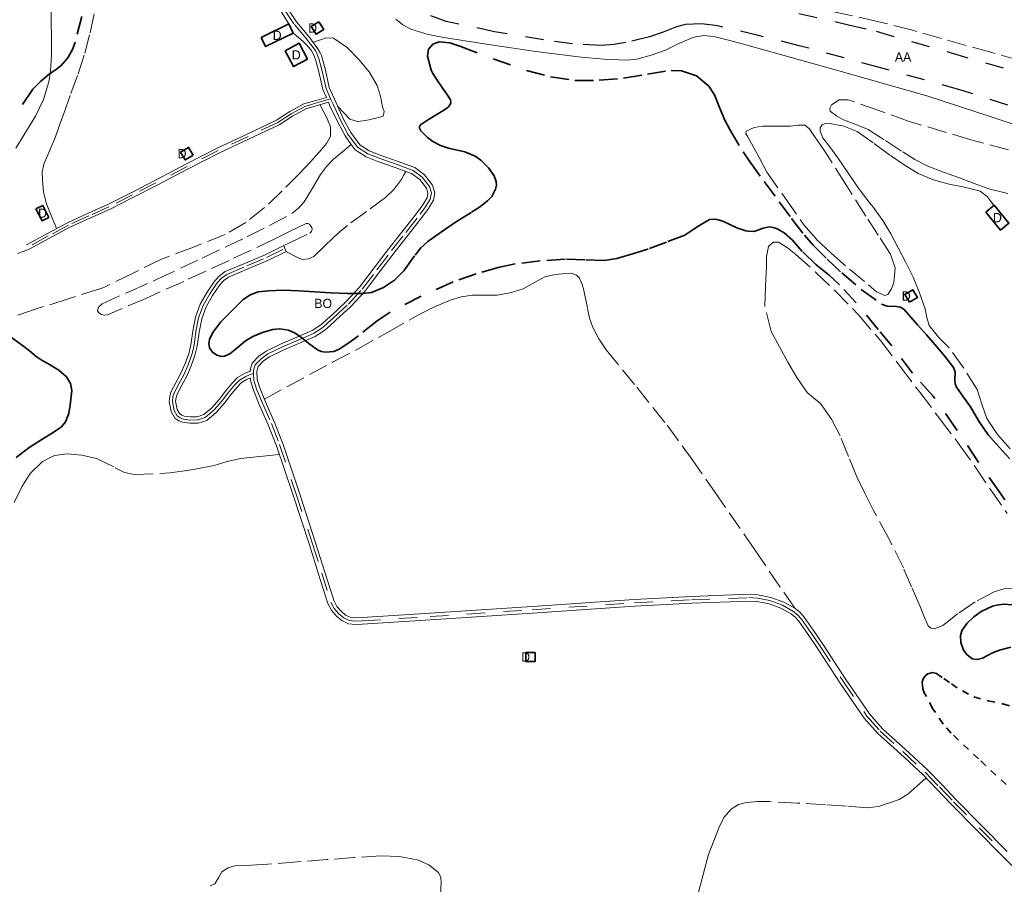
# Model space of a CAD drawing. Header units: metres. Extents: x 397317 to 400830, y 4588008 to 4590370.
# Tile 10 of 88: x 397915 to 398183, y 4588344 to 4588580. Entities that reach past the tile are written whole.
import ezdxf
from ezdxf.enums import TextEntityAlignment as Align

# ---------------------------------------------------------------- set-up
doc = ezdxf.new("R2010")
doc.units = ezdxf.units.M
doc.header["$MEASUREMENT"] = 0
for name, pattern in [('bt5mv20_nopinta', [10, 5, -5]), ('bt5mv20_tlin1', [7, 5.25, -1.75]), ('bt5mv20_tlin7', [3.75, 1.875, -1.875])]:
    doc.linetypes.add(name, pattern=pattern)
for name, color, linetype, lineweight in [('ARB01_CN', 7, 'Continuous', 15), ('ARB01_LN', 7, 'Continuous', 15), ('COB01_CN', 7, 'Continuous', 15), ('COB01_LN', 7, 'Continuous', 15), ('EDI01_CN', 7, 'Continuous', 15), ('EDI01_LN', 7, 'Continuous', 15), ('ESP02_LN', 7, 'Continuous', 15), ('FLU01_LN', 7, 'Continuous', 15), ('PAR01_LN', 7, 'Continuous', 15), ('VIA16_LN', 7, 'Continuous', 15), ('VIA19_LN', 7, 'Continuous', 15)]:
    doc.layers.add(name, color=color, linetype=linetype, lineweight=lineweight)
doc.styles.add('034', font='txt')

msp = doc.modelspace()

# ---------------------------------------------------------------- linework, layer by layer
at = {"layer": 'ARB01_LN', "color": 3, "linetype": 'bt5mv20_nopinta', "lineweight": 25}
for points in [[(398184.21, 4588556.39, 128.59), (398171.21, 4588560.6, 128.62), (398149.36, 4588566.65, 128.88), (398127.46, 4588572.59, 129.27), (398116.4, 4588575.38, 129.76), (398105.3, 4588577.95, 130.12), (398100.92, 4588578.56, 130.12), (398096.54, 4588578.33, 130.12), (398094.07, 4588577.69, 130.12), (398090.45, 4588576.26, 130.12), (398086.77, 4588574.99, 130.12), (398080.27, 4588573.44, 130.12), (398076.99, 4588572.89, 130.11), (398073.71, 4588572.65, 130.11), (398065.81, 4588573.09, 130.11), (398057.9, 4588574.14, 130.11), (398044.6, 4588576.38, 130.11), (398031.38, 4588579.17, 130.11), (398027.26, 4588580.67, 130.11)], [(398127.41, 4588581.37, 131.76), (398140.87, 4588578.28, 131.61), (398148.42, 4588576.52, 131.74)], [(398148.42, 4588576.52, 131.74), (398168.57, 4588570.69, 131.61), (398188.73, 4588564.87, 131.48)]]:
    msp.add_polyline3d(points, dxfattribs=at)
at = {"layer": 'COB01_LN', "color": 92, "linetype": 'bt5mv20_nopinta', "lineweight": 35}
for points in [[(397932.27, 4588580.57, 133.74), (397930.41, 4588573.56, 133.9), (397929.8, 4588571.77, 133.88), (397928.44, 4588569.26, 133.69), (397926.57, 4588567.06, 133.42), (397925.02, 4588565.94, 133.16)], [(398031.23, 4588555.33, 135.69), (398032.14, 4588556.06, 135.64), (398032.65, 4588556.91, 135.52), (398032.57, 4588557.88, 135.31), (398031.63, 4588559.41, 134.92), (398030.49, 4588560.9, 134.62), (398029.13, 4588562.96, 134.33), (398027.78, 4588565.02, 134.04), (398027.28, 4588565.97, 133.8), (398026.28, 4588569.73, 132.73), (398026.57, 4588571.61, 132.17), (398027.74, 4588573.02, 131.76)], [(398027.74, 4588573.02, 131.76), (398029.53, 4588573.64, 131.52), (398032.38, 4588573.33, 131.32), (398035.15, 4588572.43, 131.28), (398044.16, 4588569.05, 131.34), (398053.3, 4588565.86, 131.51), (398059.84, 4588564.13, 131.76), (398066.46, 4588563.09, 131.98), (398073.07, 4588563.17, 132.07), (398079.69, 4588563.75, 132.09), (398086.16, 4588564.86, 132.02), (398092.6, 4588565.87, 131.92), (398095.41, 4588565.73, 131.88), (398099.52, 4588564.37, 131.86), (398102.92, 4588561.56, 132.05), (398104.38, 4588559.25, 132.58), (398105.77, 4588555.76, 134.09), (398107.21, 4588552.29, 135.55), (398108.59, 4588549.74, 136.35), (398112.25, 4588543.66, 137.48), (398113.92, 4588541.17, 137.48), (398117.91, 4588535.6, 137.48), (398122.02, 4588530.11, 137.48), (398125.42, 4588525.55, 137.48), (398128.89, 4588521.03, 137.48), (398131.24, 4588518.29, 137.45), (398135.08, 4588514.48, 137.31), (398139.07, 4588510.76, 137.16), (398144.34, 4588506.25, 137.01), (398149.9, 4588502.2, 136.75), (398151.39, 4588501.69, 136.56), (398153.91, 4588501.6, 136.02), (398155.06, 4588501.39, 135.74), (398156, 4588500.78, 135.5), (398157.85, 4588498.68, 135.04), (398159.69, 4588496.57, 134.65), (398162.08, 4588493.87, 134.32), (398164.47, 4588491.16, 134.2), (398167.03, 4588488.13, 134.2), (398169.45, 4588484.97, 134.2), (398169.89, 4588483.74, 134.2), (398169.86, 4588481.61, 134.2), (398169.92, 4588480.58, 134.2), (398170.27, 4588479.66, 134.2), (398172.16, 4588476.96, 134.19), (398174.05, 4588474.27, 134.16), (398176.39, 4588470.43, 134.04), (398178.94, 4588466.69, 133.9), (398181.82, 4588463.37, 133.92), (398184.75, 4588460.14, 134.13)], [(397925.02, 4588565.94, 133.16), (397923.45, 4588564.89, 132.93), (397921.07, 4588562.94, 132.78), (397918.91, 4588560.74, 132.74), (397915.11, 4588555.19, 132.76)], [(398117.7, 4588522.89, 142.36), (398115.26, 4588522.04, 144.33), (398113.56, 4588522.1, 145.8), (398112.97, 4588522.19, 146.23), (398110.54, 4588522.98, 146.84), (398106.69, 4588524.79, 146.79), (398104.81, 4588525.35, 146.75), (398103.03, 4588525.31, 146.96), (398099.74, 4588523.31, 148.08), (398096.37, 4588521.02, 148.96), (398091.37, 4588519.15, 149.31), (398086.36, 4588517.26, 149.66), (398086.32, 4588517.24, 149.66), (398082.07, 4588515.95, 150.58), (398077.82, 4588514.67, 151.5), (398074.43, 4588514.12, 152.08), (398069.13, 4588514.33, 152.61), (398063.8, 4588514.5, 153.03), (398056.99, 4588514, 153.68), (398050.19, 4588513.17, 154.09), (398045.88, 4588512.31, 154.14), (398039.54, 4588510.52, 154.12), (398033.29, 4588508.29, 154.05), (398024.59, 4588504.42, 153.92), (398016.21, 4588500.06, 153.79), (398012.61, 4588497.74, 153.83), (398007.53, 4588493.66, 154), (398004.96, 4588491.69, 153.99), (398002.27, 4588489.97, 153.81), (398000.86, 4588489.39, 153.6), (397998.53, 4588489.15, 153.08), (397997.4, 4588489.35, 152.81), (397996.37, 4588489.78, 152.56), (397994.02, 4588491.56, 151.97), (397991.68, 4588493.42, 151.43), (397990.14, 4588494.39, 151.22), (397988.53, 4588495.18, 151.14), (397986.14, 4588495.54, 151.1), (397984.23, 4588495.31, 151.11), (397981.39, 4588494.48, 151.14), (397978.81, 4588493.47, 151.14), (397976.83, 4588492.27, 151.09), (397973.93, 4588489.81, 150.91), (397972.49, 4588488.75, 150.75), (397971.04, 4588488.08, 150.53), (397970.24, 4588488.01, 150.23), (397969, 4588488.37, 149.44), (397967.83, 4588489.21, 148.85), (397967.04, 4588490.39, 148.57), (397966.86, 4588491.53, 148.32), (397967.03, 4588492.59, 148.11), (397967.92, 4588494.53, 147.74), (397970.12, 4588497.39, 147.19), (397972.53, 4588499.89, 146.65), (397976.08, 4588503.43, 145.77), (397978.03, 4588504.79, 145.34), (397980.26, 4588505.55, 144.93), (397983.02, 4588505.87, 144.67), (397987.17, 4588506.01, 144.82), (397991.3, 4588505.87, 145.3), (397995.66, 4588505.59, 145.97), (398000.03, 4588505.31, 146.64), (398004.42, 4588505.13, 147.18), (398008.82, 4588505.12, 147.56), (398011.09, 4588505.44, 147.64), (398014.35, 4588506.76, 147.66), (398017.38, 4588508.78, 147.61), (398019.89, 4588511.29, 147.53), (398022.94, 4588515.53, 147.36), (398024.53, 4588517.54, 147.25), (398026.42, 4588519.27, 147.13), (398030.17, 4588521.95, 146.81), (398033.92, 4588524.55, 146.21), (398038.32, 4588527.27, 144.94), (398040.51, 4588528.67, 144.14), (398042.69, 4588530.33, 143.31), (398043.8, 4588531.51, 142.73), (398044.86, 4588533.58, 141.74), (398045.06, 4588534.65, 141.33), (398045.01, 4588535.66, 141.08), (398044.48, 4588537.14, 140.86), (398042.94, 4588539.32, 140.57), (398040.86, 4588541.41, 140.29), (398039.34, 4588542.53, 140.11), (398036.48, 4588543.71, 139.8), (398032.01, 4588544.72, 139.33), (398029.83, 4588545.41, 139.09), (398027.77, 4588546.54, 138.83), (398026.36, 4588547.6, 138.51), (398024.47, 4588549.43, 137.72), (398024.1, 4588550.29, 137.32), (398024.38, 4588551.02, 136.99), (398026.64, 4588552.51, 136.34), (398029.16, 4588554.01, 135.84), (398031.23, 4588555.33, 135.69)], [(398189.26, 4588440.9, 139.92), (398182.04, 4588450.93, 140.44), (398176.02, 4588459.58, 140.8), (398170.14, 4588468.35, 140.9), (398163.86, 4588477.25, 140.92), (398158.28, 4588483.46, 140.94), (398152.7, 4588490.88, 140.95), (398148.98, 4588495.36, 140.95), (398143.01, 4588502.57, 140.95), (398138.47, 4588507.46, 141.47), (398135.66, 4588510.09, 141.77), (398132.05, 4588512.98, 141.82), (398128.31, 4588516.61, 141.51), (398125.64, 4588519.62, 141.13), (398123.36, 4588521.63, 140.92), (398121.49, 4588522.75, 140.79), (398120.38, 4588523.07, 141.27), (398119.35, 4588523.26, 141.9), (398117.7, 4588522.89, 142.36)], [(397913.08, 4588493.13, 138.89), (397916.15, 4588490.97, 139.43), (397918.01, 4588489.49, 140.52), (397919.87, 4588488, 141.6), (397921.43, 4588486.93, 142.61), (397922.98, 4588486.08, 143.77), (397926.04, 4588484.31, 146.31), (397928.05, 4588482.47, 147.94), (397929.14, 4588480.65, 149.12), (397929.5, 4588478.72, 150.27), (397929.1, 4588474.78, 152.53), (397928.69, 4588472.47, 153.66), (397927.81, 4588470.18, 154.45), (397926.7, 4588468.87, 154.72), (397924.17, 4588467.1, 154.71), (397921.63, 4588465.55, 154.65), (397917.93, 4588463.18, 154.96), (397914.37, 4588460.52, 155.24)], [(398185.03, 4588408.87, 145.99), (398181.96, 4588408.08, 146.44), (398180.08, 4588407.34, 146.63), (398177.31, 4588405.85, 146.83), (398175.94, 4588405.49, 146.86), (398174.58, 4588405.71, 146.84), (398173.07, 4588406.85, 146.68), (398172.22, 4588408.08, 146.45), (398171.43, 4588410.15, 145.98), (398171.34, 4588412.03, 145.44), (398171.77, 4588413.35, 144.92), (398173.08, 4588415.3, 144.02), (398175.03, 4588417.14, 143.24), (398177.02, 4588418.57, 142.71), (398180.04, 4588420.05, 142.06), (398181.61, 4588420.44, 141.84), (398183.24, 4588420.58, 141.69), (398186.55, 4588420.3, 141.53)]]:
    msp.add_polyline3d(points, dxfattribs=at)
at = {"layer": 'EDI01_LN', "color": 1, "linetype": 'Continuous', "lineweight": 35}
for points in [[(397981.03, 4588574.83, 139.88), (397988.57, 4588578.51, 139.86), (397989.79, 4588576.01, 139.86), (397982.25, 4588572.33, 139.88), (397981.03, 4588574.83, 139.88)], [(397996.78, 4588579.12, 139.99), (397994.67, 4588577.79, 139.99), (397996, 4588575.68, 139.99), (397998.11, 4588577.01, 139.99), (397996.78, 4588579.12, 139.99)], [(397987.56, 4588571.23, 139.72), (397991.39, 4588573.24, 139.68), (397993.65, 4588568.94, 139.67), (397989.82, 4588566.93, 139.71), (397987.56, 4588571.23, 139.72)], [(397962.57, 4588542.76, 140.77), (397961.3, 4588544.91, 140.77), (397959.15, 4588543.64, 140.77), (397960.42, 4588541.49, 140.77), (397962.57, 4588542.76, 140.77)], [(397919.78, 4588528.16, 140.4), (397921.48, 4588524.88, 140.4), (397923.32, 4588525.83, 140.4), (397921.62, 4588529.11, 140.4), (397919.78, 4588528.16, 140.4)], [(398178.3, 4588527.31, 135.92), (398182.28, 4588522.41, 135.92), (398184.54, 4588524.25, 135.92), (398180.56, 4588529.15, 135.92), (398178.3, 4588527.31, 135.92)], [(398157.48, 4588502.74, 136.73), (398159.63, 4588504.01, 136.73), (398158.36, 4588506.16, 136.73), (398156.21, 4588504.89, 136.73), (398157.48, 4588502.74, 136.73)], [(398055.59, 4588407.47, 160.8), (398053.09, 4588407.45, 160.8), (398053.11, 4588404.95, 160.8), (398055.61, 4588404.97, 160.8), (398055.59, 4588407.47, 160.8)]]:
    msp.add_polyline3d(points, dxfattribs=at)
at = {"layer": 'ESP02_LN', "color": 254, "linetype": 'bt5mv20_tlin7', "lineweight": 35}
msp.add_polyline3d([(398183.76, 4588371.48, 152.4), (398176.31, 4588378.48, 151.98), (398168.84, 4588385.48, 151.59), (398166.63, 4588387.95, 151.43), (398163.87, 4588392.13, 151.15), (398161.51, 4588396.46, 150.93), (398161.08, 4588397.54, 150.89), (398160.96, 4588399.35, 150.85), (398161.22, 4588400.23, 150.82), (398161.74, 4588401.03, 150.8), (398162.46, 4588401.61, 150.78), (398163.71, 4588401.99, 150.74), (398164.86, 4588401.74, 150.72), (398166.87, 4588400.31, 150.78), (398168.9, 4588398.86, 150.92), (398171.88, 4588396.96, 151.12), (398175.02, 4588395.33, 151.32), (398178.92, 4588394.28, 151.49), (398182.87, 4588393.42, 151.61), (398187.52, 4588392.15, 151.68)], dxfattribs=at)
at = {"layer": 'FLU01_LN', "color": 150, "linetype": 'Continuous', "lineweight": 15}
for points in [[(397914.3, 4588544.74, 132.69), (397919.65, 4588553.36, 132.69), (397921.8, 4588557.93, 132.69), (397923.3, 4588562.78, 132.69), (397923.76, 4588565.68, 132.69), (397924, 4588570.04, 132.68), (397924.01, 4588574.4, 132.66), (397923.83, 4588584.7, 132.59)], [(398017.74, 4588579.8, 129.67), (398019.63, 4588578.22, 129.67), (398021.8, 4588577.06, 129.67), (398026.53, 4588575.63, 129.61), (398031.34, 4588574.73, 129.51), (398043.55, 4588572.81, 129.33)], [(398043.55, 4588572.81, 129.33), (398055.78, 4588571.02, 129.17), (398068.18, 4588569.42, 129.14), (398074.39, 4588568.88, 129.15), (398080.58, 4588568.64, 129.13), (398083.25, 4588568.89, 129.1), (398087.19, 4588569.99, 129.04), (398091.08, 4588571.4, 128.99), (398094.92, 4588573.23, 128.97), (398098.78, 4588574.94, 128.96), (398101.52, 4588575.38, 128.93), (398104.26, 4588575.11, 128.88), (398108.61, 4588574.02, 128.72), (398112.94, 4588572.85, 128.57), (398137.59, 4588565.95, 128.05), (398162.19, 4588558.93, 127.6), (398180.55, 4588552.97, 127.25), (398198.92, 4588546.85, 127.06)]]:
    msp.add_polyline3d(points, dxfattribs=at)
at = {"layer": 'PAR01_LN', "color": 3, "linetype": 'bt5mv20_tlin1', "lineweight": 15}
for points in [[(397925.36, 4588522.79, 139.09), (397924.02, 4588526.17, 138.83), (397922.68, 4588529.54, 138.56), (397921.86, 4588532.68, 138.27), (397921.52, 4588535.91, 137.97), (397921.51, 4588538.15, 137.88), (397921.96, 4588540.36, 137.8), (397923.54, 4588544.12, 137.39), (397925.11, 4588547.82, 136.99), (397926.21, 4588550.96, 136.9), (397927.32, 4588554.1, 136.8), (397929.3, 4588559.53, 136.37), (397931.28, 4588564.97, 135.96), (397933.04, 4588570.51, 135.66), (397934.53, 4588576.13, 135.35), (397935.68, 4588581.38, 135.01)], [(398200.95, 4588564.67, 131.83), (398179.66, 4588570.79, 131.76), (398158.31, 4588576.78, 131.9), (398148.82, 4588579.2, 131.97), (398134.49, 4588582.36, 132.09)], [(397995.15, 4588573.43, 138.15), (397996.96, 4588574.09, 138.23), (397998.76, 4588574.75, 138.31), (398000.7, 4588574.64, 138.16), (398004.48, 4588572.1, 138.16), (398007.68, 4588568.82, 138.16), (398010.44, 4588565.47, 138.16), (398012.61, 4588561.77, 138.16), (398013.52, 4588558.87, 138.16), (398014.11, 4588555.93, 138.16), (398014.5, 4588554.64, 138.16), (398014.24, 4588553.43, 138.16), (398011.86, 4588552.74, 138.16), (398009.58, 4588552.25, 138.19), (398007.3, 4588551.91, 138.24), (398005.19, 4588552.57, 138.29), (398003.53, 4588554.33, 138.7), (398001.87, 4588556.09, 139.11)], [(397997.06, 4588556.55, 138.93), (397997.97, 4588554.83, 139), (397998.88, 4588553.1, 139.05), (397999.92, 4588550.5, 139.06), (397999.89, 4588547.87, 139.05), (397998.86, 4588546, 139.05), (397997.47, 4588544.29, 139.05), (397994.51, 4588541.02, 139.05), (397991.5, 4588537.82, 139.05), (397986.82, 4588533.1, 139.05), (397981.99, 4588528.51, 139.05), (397976.92, 4588524.47, 139.05), (397971.31, 4588521.22, 139.05), (397962.65, 4588517.79, 139.05), (397953.98, 4588514.5, 139.05), (397946.2, 4588510.68, 139.05), (397938.23, 4588506.8, 139.05), (397937.18, 4588506.42, 139.05), (397928.53, 4588503.67, 138.94), (397919.87, 4588500.93, 138.83), (397913.36, 4588498.78, 138.59)], [(398191.15, 4588542.48, 131.2), (398174.2, 4588546.98, 131.28), (398157.43, 4588551.99, 131.35), (398149.11, 4588554.92, 131.4), (398140.83, 4588557.89, 131.46), (398138.39, 4588557.84, 131.46), (398136.29, 4588556.49, 131.5), (398135.78, 4588555.59, 131.65), (398135.94, 4588554.74, 131.81), (398137.61, 4588553.47, 131.89), (398139.49, 4588552.45, 131.92), (398142.9, 4588551.18, 131.92), (398146.2, 4588549.75, 131.92), (398150.93, 4588546.75, 131.92), (398155.64, 4588543.71, 131.92), (398158.98, 4588541.59, 131.92), (398162.48, 4588539.77, 131.92), (398166.78, 4588538.17, 131.92), (398171.09, 4588536.61, 131.92), (398175.1, 4588535.1, 131.92), (398179.12, 4588533.61, 131.92), (398184.94, 4588532.18, 131.96)], [(398118.7, 4588538.2, 137.5), (398123.7, 4588531.03, 137.35), (398128.7, 4588523.86, 137.19), (398132.21, 4588519.81, 137.17), (398136.16, 4588516.12, 137.19), (398141.19, 4588511.72, 137.15), (398146.35, 4588507.46, 137.01), (398148.55, 4588505.6, 136.87), (398150.8, 4588504.57, 136.71), (398151.61, 4588504.91, 136.65), (398152.59, 4588506.38, 136.57), (398153.24, 4588508.13, 136.53), (398153.59, 4588512.11, 136.53), (398152.32, 4588515.84, 136.53), (398148.97, 4588521, 136.53), (398145.62, 4588526.17, 136.53), (398140.16, 4588534.8, 136.4), (398134.68, 4588543.43, 136.27), (398132.98, 4588545.96, 136.27), (398131.23, 4588548.46, 136.27), (398130.29, 4588549.93, 136.27), (398129.05, 4588550.96, 136.27), (398127.12, 4588550.98, 136.27), (398125.15, 4588550.7, 136.28), (398123.71, 4588550.68, 136.55), (398122.27, 4588550.66, 136.88), (398117.58, 4588550.69, 137.19), (398115.25, 4588550.33, 137.28), (398113, 4588549.3, 137.33), (398112.94, 4588548.57, 137.34), (398113.46, 4588547.74, 137.33), (398115.04, 4588544.96, 137.25), (398116.61, 4588542.18, 137.16), (398118.7, 4588538.2, 137.5)], [(398184.86, 4588462.88, 133.38), (398181.42, 4588466.8, 133.42), (398178.51, 4588471.08, 133.46), (398177.17, 4588475.03, 133.47), (398175.86, 4588478.99, 133.47), (398172.25, 4588484.78, 133.47), (398168.28, 4588490.33, 133.47), (398165.41, 4588493.27, 133.47), (398162.8, 4588496.42, 133.47), (398162.21, 4588498.65, 133.47), (398161.77, 4588500.92, 133.47), (398160.24, 4588505.28, 133.55), (398158.47, 4588509.55, 133.73), (398156.45, 4588513.59, 133.97), (398154.36, 4588517.59, 134.2), (398152.37, 4588521.34, 134.35), (398150.23, 4588525.01, 134.42), (398147.06, 4588529.3, 134.42), (398143.81, 4588533.52, 134.42), (398140.88, 4588537.8, 134.42), (398137.96, 4588542.09, 134.42), (398135.95, 4588544.82, 134.42), (398133.92, 4588547.53, 134.42), (398133.14, 4588549.3, 134.43), (398133.17, 4588550.23, 134.43), (398133.69, 4588551.02, 134.43), (398134.78, 4588551.48, 134.43), (398135.89, 4588551.43, 134.43), (398139.66, 4588550.71, 134.43), (398143.29, 4588549.21, 134.43), (398147.9, 4588545.94, 134.44), (398152.34, 4588542.66, 134.44), (398156.04, 4588540.12, 134.44), (398159.88, 4588537.76, 134.44), (398163.99, 4588536.1, 134.44)], [(398020.4, 4588538.38, 141.36), (398019.78, 4588537.23, 141.18), (398019.16, 4588536.07, 141), (398017.28, 4588533.5, 140.89), (398014.91, 4588531.31, 141), (398009.7, 4588527.47, 141.01), (398004.52, 4588523.64, 141.11), (398002.6, 4588522.04, 141.24), (398000.71, 4588520.42, 141.4), (397998.07, 4588517.83, 141.61), (397995.35, 4588515.24, 141.76), (397993.98, 4588514.53, 141.78), (397992.44, 4588514.38, 141.79), (397991.5, 4588514.66, 141.79), (397989.67, 4588515.6, 141.79), (397987.85, 4588516.54, 141.79), (397987.54, 4588517.36, 141.78), (397987.24, 4588518.17, 141.78), (397988.78, 4588518.92, 141.68), (397994.28, 4588521.6, 141.24), (397994.76, 4588522.05, 141.11), (397994.96, 4588522.54, 141), (397994.81, 4588523.06, 140.78), (397994.17, 4588523.97, 140.31), (397993.77, 4588524.22, 140.27), (397993.29, 4588524.21, 140.31), (397988.98, 4588522.06, 140.31), (397984.64, 4588519.89, 140.3), (397972.32, 4588514.15, 140.25), (397959.98, 4588508.43, 140.21), (397949.66, 4588503.81, 140.21), (397939.28, 4588499.37, 140.21), (397938.45, 4588499.21, 140.21), (397937.6, 4588499.41, 140.21), (397936.92, 4588499.85, 140.21), (397936.53, 4588500.39, 140.21), (397936.83, 4588501.45, 140.21), (397937.77, 4588502.32, 140.21), (397945.28, 4588505.72, 140.21), (397952.77, 4588509, 140.22), (397964.97, 4588514.77, 140.23), (397977.16, 4588520.56, 140.24), (397983.35, 4588523.63, 140.24), (397989.45, 4588526.93, 140.24), (397991.26, 4588528.35, 140.18), (397992.76, 4588530.12, 140.13), (397995.01, 4588533.81, 140.13), (397997.24, 4588537.5, 140.13), (397998.86, 4588539.7, 140.13), (398000.72, 4588541.66, 140.13), (398003.15, 4588543.67, 140.13), (398005.59, 4588545.67, 140.13)], [(398163.99, 4588536.1, 134.44), (398168.24, 4588534.86, 134.44), (398172.49, 4588534.08, 134.44), (398176.68, 4588532.95, 134.44), (398178.58, 4588531.52, 134.46), (398180.07, 4588529.67, 134.44), (398180.48, 4588529.11, 134.39)], [(398151.93, 4588438.25, 143.02), (398151.83, 4588438.44, 143.02), (398147.56, 4588446.28, 142.74), (398147.13, 4588447.15, 142.73), (398145.34, 4588450.76, 142.67), (398143.15, 4588455.27, 142.65), (398140.86, 4588460.8, 142.7), (398138.65, 4588466.38, 142.75), (398136.23, 4588470.96, 142.76), (398133.26, 4588475.23, 142.76), (398131.41, 4588476.72, 142.76), (398129.6, 4588478.22, 142.76), (398126.82, 4588482.24, 142.78), (398124.34, 4588486.43, 142.8), (398122.11, 4588490.63, 142.8), (398119.87, 4588494.83, 142.8), (398118.11, 4588501.77, 142.55), (398118.33, 4588507.15, 142.53), (398118.55, 4588512.52, 142.51), (398118.59, 4588515.25, 142.5), (398119.14, 4588517.97, 142.49), (398120.35, 4588519.07, 142.43), (398121.85, 4588519.11, 142.33), (398124.25, 4588517.59, 142.15), (398126.56, 4588515.74, 141.98), (398131.95, 4588510.97, 141.66), (398137.12, 4588506.03, 141.48), (398143.6, 4588499.37, 141.44), (398149.61, 4588492.33, 141.41), (398154.94, 4588485.29, 141.13), (398160.27, 4588478.25, 140.87), (398165.65, 4588471.15, 140.78), (398171.03, 4588464.04, 140.73), (398175.32, 4588457.95, 140.73), (398179.5, 4588451.78, 140.73), (398184.09, 4588445.25, 140.67)], [(397914.76, 4588516.03, 138.67), (397916.33, 4588516.61, 138.88), (397917.89, 4588517.19, 139.09)], [(397981.93, 4588476.37, 153.77), (397988.06, 4588479.71, 154.65), (397994.19, 4588483.06, 155.53), (398000.5, 4588486.42, 155.87), (398006.85, 4588489.75, 155.77), (398015.29, 4588494.45, 155.77), (398023.71, 4588499.22, 155.77), (398028.02, 4588501.4, 155.77), (398032.5, 4588503.31, 155.77), (398035.51, 4588504.2, 155.83), (398038.6, 4588504.68, 155.91), (398041.92, 4588504.67, 155.92), (398045.24, 4588504.64, 155.91), (398048.83, 4588505.29, 155.88), (398052.35, 4588506.37, 155.83), (398055.27, 4588508, 155.76), (398058.25, 4588509.63, 155.7), (398061.13, 4588510.32, 155.68), (398064.01, 4588510.59, 155.68), (398065.44, 4588510.64, 155.68), (398066.87, 4588510.11, 155.68), (398067.69, 4588509.29, 155.68), (398068.35, 4588507.9, 155.68), (398068.79, 4588506.42, 155.68), (398069.88, 4588501.1, 155.68), (398070.4, 4588498.45, 155.67), (398071.28, 4588495.91, 155.67), (398072.95, 4588492.77, 155.67), (398074.95, 4588489.83, 155.67), (398083.3, 4588479.6, 155.67), (398091.5, 4588469.3, 155.67), (398098.05, 4588460.32, 155.74), (398104.46, 4588451.25, 155.93), (398115.38, 4588435.35, 156.32), (398126.29, 4588419.45, 156.71)], [(397918.24, 4588456.19, 157.87), (397921.53, 4588459.38, 157.57), (397924.84, 4588461.06, 157.33), (397928.28, 4588461.54, 157.1), (397932.28, 4588461.17, 157), (397936.25, 4588460.26, 157.02), (397941.33, 4588457.73, 157), (397943.84, 4588456.45, 156.99), (397946.47, 4588455.84, 156.98), (397956.26, 4588456.31, 157.03), (397961.52, 4588457.05, 157.06), (397964.9, 4588457.69, 157.06), (397968.28, 4588458.33, 157.05), (397971.85, 4588459.38, 156.95), (397975.45, 4588460.27, 156.78), (397980.74, 4588460.79, 156.55), (397986.02, 4588461.31, 156.32)], [(397913.89, 4588448.27, 158.27), (397915.95, 4588452.49, 158.15), (397918.24, 4588456.19, 157.87)], [(398185.78, 4588424.84, 140.4), (398183.13, 4588424.75, 140.5), (398180.5, 4588423.98, 140.66), (398175.37, 4588421.18, 141.4), (398170.66, 4588418.03, 142.25), (398168.62, 4588416.39, 142.55), (398166.6, 4588414.74, 142.84), (398164.39, 4588413.98, 143.07), (398163.29, 4588414.08, 143.16), (398162.59, 4588414.7, 143.2), (398161.43, 4588417.41, 143.21), (398160.27, 4588420.12, 143.2), (398158.06, 4588425.3, 143.22), (398155.84, 4588430.48, 143.23), (398151.93, 4588438.25, 143.02)], [(398161.98, 4588373.28, 157.54), (398159.49, 4588371.06, 157.84), (398157, 4588368.84, 158.14), (398154.67, 4588367.42, 158.35), (398152.03, 4588366.47, 158.47), (398149.01, 4588365.53, 158.53), (398145.94, 4588365.19, 158.59), (398140.28, 4588365.59, 158.7), (398134.63, 4588366, 158.81), (398126.97, 4588366.44, 159.16), (398119.31, 4588366.86, 159.58), (398116.24, 4588366.87, 159.7), (398113.17, 4588366.64, 159.81), (398110.95, 4588366.07, 159.89), (398108.94, 4588364.76, 159.96), (398106.98, 4588362.47, 160.03), (398105.68, 4588359.91, 160.29), (398104.26, 4588356.17, 160.96), (398102.83, 4588352.43, 161.63), (398101.4, 4588347.29, 162.59), (398099.69, 4588340.89, 163.78)], [(398029.86, 4588341.54, 165.17), (398030.05, 4588344.71, 164.81), (398029.96, 4588346.22, 164.63), (398029.29, 4588347.5, 164.44), (398026.69, 4588349.66, 163.99), (398023.64, 4588350.95, 163.57), (398018.62, 4588351.89, 163.37), (398013.59, 4588352.09, 163.57), (398006.25, 4588351.59, 163.97), (397998.91, 4588351.06, 164.36), (397990.88, 4588350.44, 164.74), (397982.86, 4588349.81, 165.07), (397978.36, 4588349.57, 165.18), (397973.86, 4588349.34, 165.23), (397972.04, 4588348.8, 165.22), (397970.38, 4588347.75, 165.23), (397969.43, 4588346.08, 165.32), (397968.44, 4588344.5, 165.42), (397967.15, 4588343.88, 165.49)]]:
    msp.add_polyline3d(points, dxfattribs=at)
at = {"layer": 'VIA16_LN', "color": 42, "linetype": 'bt5mv20_nopinta', "lineweight": 15}
for points in [[(397999.96, 4588558.13, 138.92), (397998.73, 4588560.97, 138.71), (397997.65, 4588565.66, 138.67), (397996.78, 4588569.08, 138.59), (397996.3, 4588570.24, 138.56), (397995.81, 4588571.24, 138.44), (397993.29, 4588574.5, 137.91), (397989.99, 4588578.52, 137.11), (397986.39, 4588583.85, 136.44), (397982.98, 4588589.31, 135.8), (397979.83, 4588594.62, 135.1), (397976.85, 4588600.02, 134.41), (397974.37, 4588605.86, 133.93), (397971.99, 4588611.75, 133.67), (397969.08, 4588617.19, 133.48), (397966.21, 4588622.66, 133.28), (397963.44, 4588629.5, 133.03), (397960.66, 4588636.33, 132.77)], [(397999.96, 4588558.13, 138.92), (397996.46, 4588557.1, 138.93), (397992.96, 4588556.07, 138.94), (397989.22, 4588554.04, 138.94), (397985.61, 4588551.69, 138.93), (397977.51, 4588547.86, 138.88), (397969.39, 4588544.06, 138.84), (397960.88, 4588539.7, 138.93), (397952.41, 4588535.26, 139.03), (397946.03, 4588531.95, 139.08), (397939.63, 4588528.69, 139.09), (397934.13, 4588526.27, 139.09), (397928.66, 4588523.78, 139.09), (397923.11, 4588520.79, 139.09), (397917.56, 4588517.8, 139.09)], [(397978.98, 4588483.36, 152.95), (397978.94, 4588484.16, 152.88), (397979.45, 4588485.74, 152.75), (397981.05, 4588487.39, 152.57), (397982.87, 4588488.68, 152.4), (397986.84, 4588490.62, 152.04), (397991.1, 4588492.44, 151.3), (397995.33, 4588494.23, 150.34), (397997.85, 4588495.89, 149.73), (397999.23, 4588497.11, 149.41), (398000.59, 4588498.34, 149.24), (398000.6, 4588498.35, 149.24), (398000.79, 4588498.52, 149.21), (398004.8, 4588502.28, 148.28), (398008.55, 4588506.3, 147.27), (398012.57, 4588511.55, 146.14), (398016.56, 4588516.8, 145.18), (398020.44, 4588521.77, 144.5), (398024.37, 4588526.72, 143.86), (398025.8, 4588528.73, 143.6), (398027.06, 4588530.84, 143.27), (398027.38, 4588532.51, 142.93), (398026.86, 4588534.22, 142.57), (398024.91, 4588536.79, 141.97), (398022.41, 4588538.6, 141.46), (398017.8, 4588540.32, 141.18), (398013.16, 4588541.93, 140.96), (398010.06, 4588543.12, 140.63), (398007.24, 4588544.93, 140.29), (398004.65, 4588548.49, 139.86), (398002.61, 4588552.35, 139.42), (398000.61, 4588556.64, 139.03), (397999.96, 4588558.13, 138.92)], [(397978.98, 4588483.36, 152.95), (397977.93, 4588482.97, 152.95), (397976.89, 4588482.58, 152.95), (397975.19, 4588481.56, 152.82), (397973.77, 4588480.17, 152.55), (397972.01, 4588477.98, 152.08), (397970.28, 4588475.76, 151.55), (397968.29, 4588473.43, 150.65), (397965.86, 4588471.39, 149.82), (397963.79, 4588470.74, 149.55), (397961.67, 4588470.7, 149.33), (397959.89, 4588470.94, 149.09), (397959.04, 4588471.26, 148.95), (397958.22, 4588471.84, 148.83), (397957.36, 4588473.31, 148.74), (397956.91, 4588475.77, 148.73), (397957.04, 4588476.99, 148.7), (397957.39, 4588478.1, 148.58), (397958.7, 4588480.58, 148), (397960.02, 4588483.04, 147.38), (397961.23, 4588485.73, 146.87), (397962.21, 4588488.52, 146.41), (397962.79, 4588491, 145.82), (397963.32, 4588494.76, 144.67), (397964.05, 4588498.51, 143.87), (397965.29, 4588501.86, 143.54), (397967.07, 4588505.08, 143.21), (397969.1, 4588508.04, 142.89), (397970.3, 4588509.33, 142.73), (397971.74, 4588510.35, 142.58), (397977.12, 4588512.63, 142.33), (397982.48, 4588514.91, 142.13), (397987.54, 4588517.36, 141.78)], [(397978.98, 4588483.36, 152.95), (397979.07, 4588481.59, 153.09), (397979.82, 4588479.12, 153.31), (397981.38, 4588475.32, 153.88), (397983.83, 4588469.72, 155.12), (397986.07, 4588464, 156.11), (397990.61, 4588450.53, 157.3), (397995.03, 4588437, 157.96), (397997.54, 4588429.05, 158.24), (398000.05, 4588421.09, 158.43), (398000.94, 4588419.44, 158.44), (398002.24, 4588417.98, 158.43), (398003.54, 4588416.85, 158.41), (398005.03, 4588416.14, 158.37), (398006.79, 4588415.99, 158.25), (398008.55, 4588416.02, 158.13), (398027.07, 4588417.19, 157.48), (398054.84, 4588419.07, 156.99), (398082.61, 4588420.92, 156.84), (398098.2, 4588421.77, 156.84), (398113.79, 4588422.35, 156.84), (398116.11, 4588422.25, 156.83), (398119.52, 4588421.54, 156.8), (398122.9, 4588420.3, 156.76), (398125.76, 4588418.72, 156.71), (398127.02, 4588417.72, 156.68), (398128.08, 4588416.52, 156.65), (398130.63, 4588412.85, 156.6), (398133.15, 4588409.17, 156.6), (398139.41, 4588399.59, 156.84), (398145.85, 4588390.13, 157.08), (398149.54, 4588386.04, 157.19), (398155.67, 4588380.47, 157.33), (398161.73, 4588374.84, 157.49), (398165.62, 4588370.83, 157.72), (398169.46, 4588366.77, 157.98), (398176.41, 4588359.67, 158.27), (398183.45, 4588352.66, 158.6)]]:
    msp.add_polyline3d(points, dxfattribs=at)
at = {"layer": 'VIA19_LN', "color": 7, "linetype": 'Continuous', "lineweight": 15}
for points in [[(397959.82, 4588635.99, 132.77), (397962.6, 4588629.15, 133.03), (397965.39, 4588622.28, 133.28), (397968.28, 4588616.77, 133.48), (397971.17, 4588611.37, 133.67), (397973.54, 4588605.51, 133.93), (397976.03, 4588599.62, 134.41), (397979.04, 4588594.17, 135.1), (397982.21, 4588588.84, 135.8), (397985.63, 4588583.35, 136.44), (397987.97, 4588579.51, 136.84), (397988.57, 4588578.51, 137.01)], [(398184.09, 4588353.3, 158.6), (398177.05, 4588360.31, 158.27), (398170.11, 4588367.4, 157.98), (398166.28, 4588371.46, 157.72), (398162.36, 4588375.49, 157.49), (398156.28, 4588381.14, 157.33), (398150.18, 4588386.68, 157.19), (398146.56, 4588390.69, 157.08), (398140.16, 4588400.09, 156.84), (398133.9, 4588409.67, 156.6), (398131.38, 4588413.37, 156.6), (398128.79, 4588417.08, 156.65), (398127.64, 4588418.38, 156.68), (398126.26, 4588419.47, 156.71), (398123.28, 4588421.13, 156.76), (398119.77, 4588422.41, 156.8), (398116.22, 4588423.15, 156.83), (398113.79, 4588423.26, 156.84), (398098.15, 4588422.67, 156.84), (398082.56, 4588421.82, 156.84), (398054.78, 4588419.97, 156.99), (398027.01, 4588418.09, 157.48), (398008.51, 4588416.92, 158.13), (398006.82, 4588416.89, 158.25), (398005.27, 4588417.03, 158.37), (398004.04, 4588417.62, 158.41), (398002.88, 4588418.62, 158.43), (398001.69, 4588419.97, 158.44), (398000.89, 4588421.44, 158.43), (397998.4, 4588429.32, 158.24), (397995.89, 4588437.28, 157.96), (397991.46, 4588450.81, 157.3), (397986.92, 4588464.31, 156.11), (397984.67, 4588470.06, 155.12), (397982.22, 4588475.67, 153.88), (397980.67, 4588479.42, 153.31), (397979.97, 4588481.75, 153.09), (397979.85, 4588484.04, 152.88), (397980.25, 4588485.26, 152.75), (397981.64, 4588486.7, 152.57), (397983.33, 4588487.9, 152.4), (397987.22, 4588489.8, 152.04), (397991.46, 4588491.61, 151.3), (397995.76, 4588493.43, 150.34), (397998.4, 4588495.17, 149.73), (397999.83, 4588496.44, 149.41), (398001.21, 4588497.68, 149.24), (398001.4, 4588497.85, 149.21), (398005.44, 4588501.64, 148.28), (398009.24, 4588505.71, 147.27), (398013.29, 4588511, 146.14), (398017.28, 4588516.25, 145.18), (398021.15, 4588521.21, 144.5), (398025.1, 4588526.18, 143.86), (398026.56, 4588528.24, 143.6), (398027.92, 4588530.51, 143.27), (398028.31, 4588532.56, 142.93), (398027.68, 4588534.64, 142.57), (398025.55, 4588537.44, 141.97), (398022.84, 4588539.41, 141.46), (398018.11, 4588541.17, 141.18), (398013.47, 4588542.78, 140.96), (398010.47, 4588543.93, 140.63), (398007.87, 4588545.6, 140.29), (398005.42, 4588548.97, 139.86), (398003.42, 4588552.75, 139.42), (398001.44, 4588557.01, 139.03), (397999.59, 4588561.25, 138.71), (397998.53, 4588565.89, 138.67), (397997.47, 4588569.88, 138.58), (397997.13, 4588570.64, 138.56), (397996.5, 4588571.77, 138.44), (397994.01, 4588575.05, 137.91), (397990.72, 4588579.06, 137.11), (397987.15, 4588584.34, 136.44)], [(397989.79, 4588576.01, 137.47), (397990.72, 4588575.3, 137.69), (397992.46, 4588573.71, 137.86), (397993.39, 4588572.8, 137.91), (397994.64, 4588571.36, 138.22), (397995.47, 4588569.84, 138.56), (397995.93, 4588568.59, 138.59), (397996.78, 4588565.43, 138.67), (397997.87, 4588560.69, 138.71), (397998.81, 4588558.52, 138.87), (397996.26, 4588557.77, 138.93), (397992.69, 4588556.72, 138.94), (397988.86, 4588554.64, 138.94), (397985.27, 4588552.3, 138.93), (397977.21, 4588548.49, 138.88), (397969.08, 4588544.69, 138.84), (397960.56, 4588540.32, 138.93), (397952.09, 4588535.88, 139.03), (397945.71, 4588532.57, 139.08), (397939.33, 4588529.32, 139.09), (397933.84, 4588526.91, 139.09), (397928.35, 4588524.4, 139.09), (397922.78, 4588521.4, 139.09), (397917.23, 4588518.41, 139.09)], [(397987.85, 4588516.54, 141.79), (397982.84, 4588514.12, 142.13), (397977.46, 4588511.83, 142.33), (397972.17, 4588509.59, 142.58), (397970.88, 4588508.67, 142.73), (397969.78, 4588507.5, 142.89), (397967.81, 4588504.62, 143.21), (397966.08, 4588501.5, 143.54), (397964.89, 4588498.28, 143.87), (397964.18, 4588494.62, 144.67), (397963.65, 4588490.84, 145.82), (397963.04, 4588488.28, 146.41), (397962.03, 4588485.41, 146.87), (397960.8, 4588482.66, 147.38), (397959.47, 4588480.17, 148), (397958.19, 4588477.76, 148.58), (397957.89, 4588476.81, 148.7), (397957.78, 4588475.81, 148.73), (397958.18, 4588473.61, 148.74), (397958.87, 4588472.44, 148.83), (397959.45, 4588472.03, 148.95), (397960.11, 4588471.78, 149.09), (397961.72, 4588471.57, 149.33), (397963.65, 4588471.61, 149.55), (397965.44, 4588472.17, 149.82), (397967.68, 4588474.05, 150.65), (397969.61, 4588476.31, 151.55), (397971.33, 4588478.51, 152.08), (397973.13, 4588480.75, 152.55), (397974.66, 4588482.25, 152.82), (397976.51, 4588483.36, 152.95), (397977.63, 4588483.78, 152.95), (397978.05, 4588483.94, 152.91), (397978.03, 4588484.28, 152.88), (397978.65, 4588486.22, 152.75), (397980.46, 4588488.08, 152.57), (397982.41, 4588489.46, 152.4), (397986.46, 4588491.44, 152.04), (397990.75, 4588493.28, 151.3), (397994.9, 4588495.03, 150.34), (397997.3, 4588496.61, 149.73), (397998.63, 4588497.79, 149.41), (397999.99, 4588499.02, 149.24), (398000.18, 4588499.19, 149.21), (398004.16, 4588502.92, 148.28), (398007.86, 4588506.89, 147.27), (398011.85, 4588512.1, 146.14), (398015.84, 4588517.35, 145.18), (398019.73, 4588522.33, 144.5), (398023.64, 4588527.26, 143.86), (398025.04, 4588529.23, 143.6), (398026.2, 4588531.17, 143.27), (398026.45, 4588532.46, 142.93), (398026.04, 4588533.8, 142.57), (398024.27, 4588536.13, 141.97), (398021.98, 4588537.79, 141.46), (398020.4, 4588538.38, 141.36), (398017.5, 4588539.47, 141.18), (398012.85, 4588541.08, 140.96), (398009.65, 4588542.31, 140.63), (398006.61, 4588544.26, 140.29), (398005.59, 4588545.67, 140.13), (398003.88, 4588548.01, 139.86), (398001.8, 4588551.95, 139.42), (397999.78, 4588556.26, 139.03), (397999.37, 4588557.23, 138.96), (397996.66, 4588556.43, 138.93), (397993.23, 4588555.42, 138.94), (397989.58, 4588553.44, 138.94), (397985.95, 4588551.08, 138.93), (397977.8, 4588547.23, 138.88), (397969.7, 4588543.43, 138.84), (397961.2, 4588539.08, 138.93), (397952.73, 4588534.64, 139.03), (397946.35, 4588531.34, 139.08), (397939.93, 4588528.06, 139.09), (397934.41, 4588525.64, 139.09), (397928.97, 4588523.16, 139.09), (397923.44, 4588520.18, 139.09), (397917.89, 4588517.19, 139.09)], [(397987.24, 4588518.17, 141.78), (397982.12, 4588515.7, 142.13), (397976.78, 4588513.43, 142.33), (397971.31, 4588511.11, 142.58), (397969.73, 4588509.99, 142.73), (397968.42, 4588508.59, 142.89), (397966.33, 4588505.54, 143.21), (397964.49, 4588502.22, 143.54), (397963.21, 4588498.74, 143.87), (397962.47, 4588494.9, 144.67), (397961.94, 4588491.16, 145.82), (397961.38, 4588488.76, 146.41), (397960.42, 4588486.05, 146.87), (397959.24, 4588483.42, 147.38), (397957.93, 4588480.98, 148), (397956.59, 4588478.44, 148.58), (397956.18, 4588477.17, 148.7), (397956.03, 4588475.74, 148.73), (397956.53, 4588473, 148.74), (397957.57, 4588471.24, 148.83), (397958.63, 4588470.49, 148.95), (397959.68, 4588470.09, 149.09), (397961.62, 4588469.83, 149.33), (397963.93, 4588469.88, 149.55), (397966.28, 4588470.61, 149.82), (397968.9, 4588472.81, 150.65), (397970.95, 4588475.21, 151.55), (397972.69, 4588477.44, 152.08), (397974.41, 4588479.59, 152.55), (397975.73, 4588480.87, 152.82), (397977.26, 4588481.8, 152.95), (397978.13, 4588482.12, 153.04), (397978.17, 4588481.43, 153.09), (397978.97, 4588478.82, 153.31), (397980.55, 4588474.97, 153.88), (397982.99, 4588469.37, 155.12), (397985.22, 4588463.69, 156.11), (397989.75, 4588450.24, 157.3), (397994.17, 4588436.72, 157.96), (397996.68, 4588428.78, 158.24), (397999.21, 4588420.74, 158.43), (398000.19, 4588418.92, 158.44), (398001.6, 4588417.34, 158.43), (398003.03, 4588416.09, 158.41), (398004.79, 4588415.25, 158.37), (398006.76, 4588415.08, 158.25), (398008.59, 4588415.12, 158.13), (398027.12, 4588416.28, 157.48), (398054.9, 4588418.17, 156.99), (398082.66, 4588420.02, 156.84), (398098.24, 4588420.87, 156.84), (398113.79, 4588421.44, 156.84), (398115.99, 4588421.35, 156.83), (398119.27, 4588420.66, 156.8), (398122.52, 4588419.47, 156.76), (398125.25, 4588417.96, 156.71), (398126.39, 4588417.06, 156.68), (398127.37, 4588415.96, 156.65), (398129.89, 4588412.34, 156.6), (398132.4, 4588408.67, 156.6), (398138.65, 4588399.09, 156.84), (398145.14, 4588389.57, 157.08), (398148.9, 4588385.4, 157.19), (398155.06, 4588379.81, 157.33), (398161.1, 4588374.19, 157.49), (398164.97, 4588370.21, 157.72), (398168.81, 4588366.14, 157.98), (398175.77, 4588359.04, 158.27), (398182.81, 4588352.02, 158.6), (398187.38, 4588347.32, 158.96)]]:
    msp.add_polyline3d(points, dxfattribs=at)

# ---------------------------------------------------------------- texts
at = {"layer": 'ARB01_CN', "color": 251, "linetype": 'Continuous', "lineweight": 0, "style": '034'}
msp.add_text('AA', height=2.5, dxfattribs=at).set_placement((398155.74, 4588569.51), align=Align.MIDDLE_CENTER)
at = {"layer": 'COB01_CN', "color": 251, "linetype": 'Continuous', "lineweight": 0, "style": '034'}
msp.add_text('BO', height=2.5, dxfattribs=at).set_placement((397997.94, 4588502.44), align=Align.MIDDLE_CENTER)
at = {"layer": 'EDI01_CN', "color": 251, "linetype": 'Continuous', "lineweight": 0, "style": '034'}
for p in [(397995.06, 4588577.4), (397985.41, 4588575.42), (397990.61, 4588570.08), (397959.53, 4588543.2), (397921.55, 4588526.99), (398181.42, 4588525.78), (398156.59, 4588504.45), (398053.02, 4588406.21)]:
    msp.add_text('D', height=2.5, dxfattribs=at).set_placement(p, align=Align.MIDDLE_CENTER)

doc.saveas('drawing.dxf')
